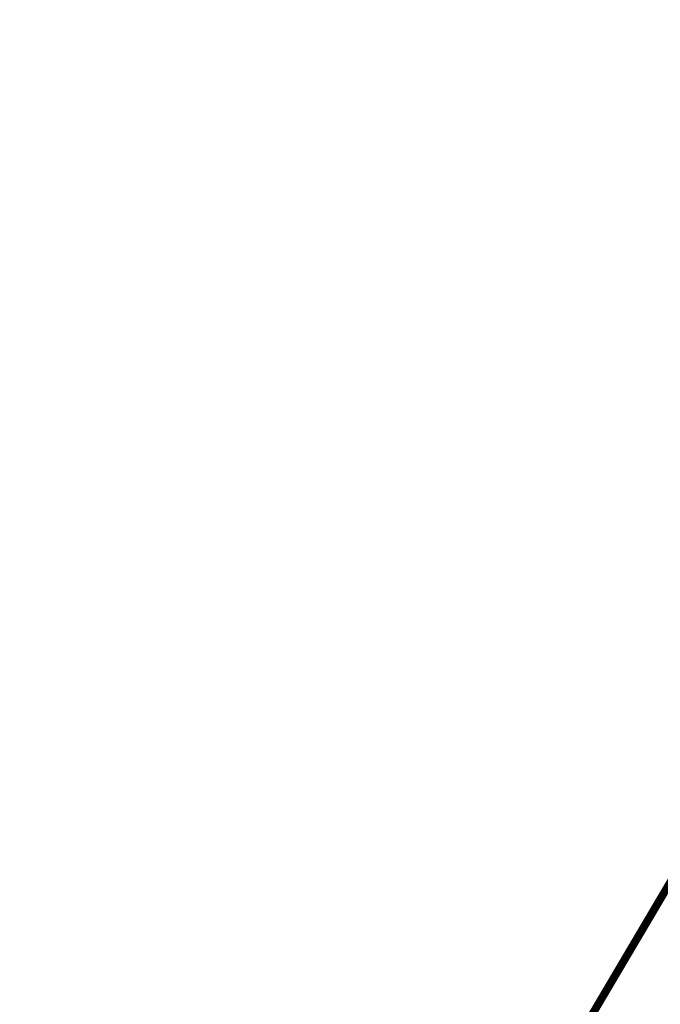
# Model space of a CAD drawing. Extents: x 1160024 to 2574774, y 200346 to 1150377.
# Tile 6 of 118: x 2439076 to 2463118, y 327525 to 364506. Entities that reach past the tile are written whole.
import ezdxf

# ---------------------------------------------------------------- set-up
doc = ezdxf.new("R2010")
doc.units = 0
doc.header["$MEASUREMENT"] = 0
doc.layers.add('Prop Earthen Structure False Cut Ditch Detail CELL', color=9, linetype='Continuous', lineweight=30)
doc.layers.add('Typical Terminator CELL', color=7, linetype='Continuous', lineweight=0)
doc.styles.add('Style-GEOMETRICFUTURA_211_M_L', font='GEOMETRICFUTURA_211_M_L.shx')
doc.dimstyles.new('erosion_control', dxfattribs={"dimtxt": 4.99999, "dimasz": 9.99998, "dimexe": 2.499995, "dimexo": 2.499995, "dimgap": 2.499995, "dimtad": 0, "dimtih": 1, "dimtoh": 1, "dimzin": 3, "dimdsep": 46, "dimtxsty": 'Style-GEOMETRICFUTURA_211_M_L', "dimcen": 0.09, "dimaunit": 1, "dimadec": 4, "dimazin": 3, "dimtfac": 1, "dimtofl": 0, "dimtmove": 0, "dimatfit": 1, "dimfxl": 1, "dimtzin": 3, "dimlwd": 106, "dimarcsym": 0})

# ---------------------------------------------------------------- blocks, each defined once
blk = doc.blocks.new('TERMINATOR_0.5')
at = {"color": 1, "linetype": 'Continuous', "lineweight": 0}
blk.add_line((0, 0), (-1, -0.1), dxfattribs=at)
blk = doc.blocks.new('PROP EARTHEN STRUCTURE FALSE CUT DITCH DETAIL')
at = {"layer": 'Prop Earthen Structure False Cut Ditch Detail CELL', "lineweight": 13, "annotation_type": 0, "has_hookline": 1, "hookline_direction": 0, "horizontal_direction": (0.992551, -0.12183, 0)}
for points, text_width in [([(15, 25), (-71875, -165310), (-71870, -165310)], 36.8), ([(13, 39), (-71867, -165270), (-71862, -165271)], 31), ([(166, 52), (-71718, -165325), (-71713, -165325)], 21.4)]:
    blk.add_leader(points, dimstyle='erosion_control', override={"dimasz": 4.99999, "dimldrblk": 'TERMINATOR_0.5', "dimlwd": 65534}, dxfattribs=dict(at, text_width=text_width))

msp = doc.modelspace()

# ---------------------------------------------------------------- block references
at = {"layer": 'Prop Earthen Structure False Cut Ditch Detail CELL', "rotation": 353.0022961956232}
msp.add_blockref('PROP EARTHEN STRUCTURE FALSE CUT DITCH DETAIL', (2482470, 364469), dxfattribs=at)

doc.saveas('drawing.dxf')
